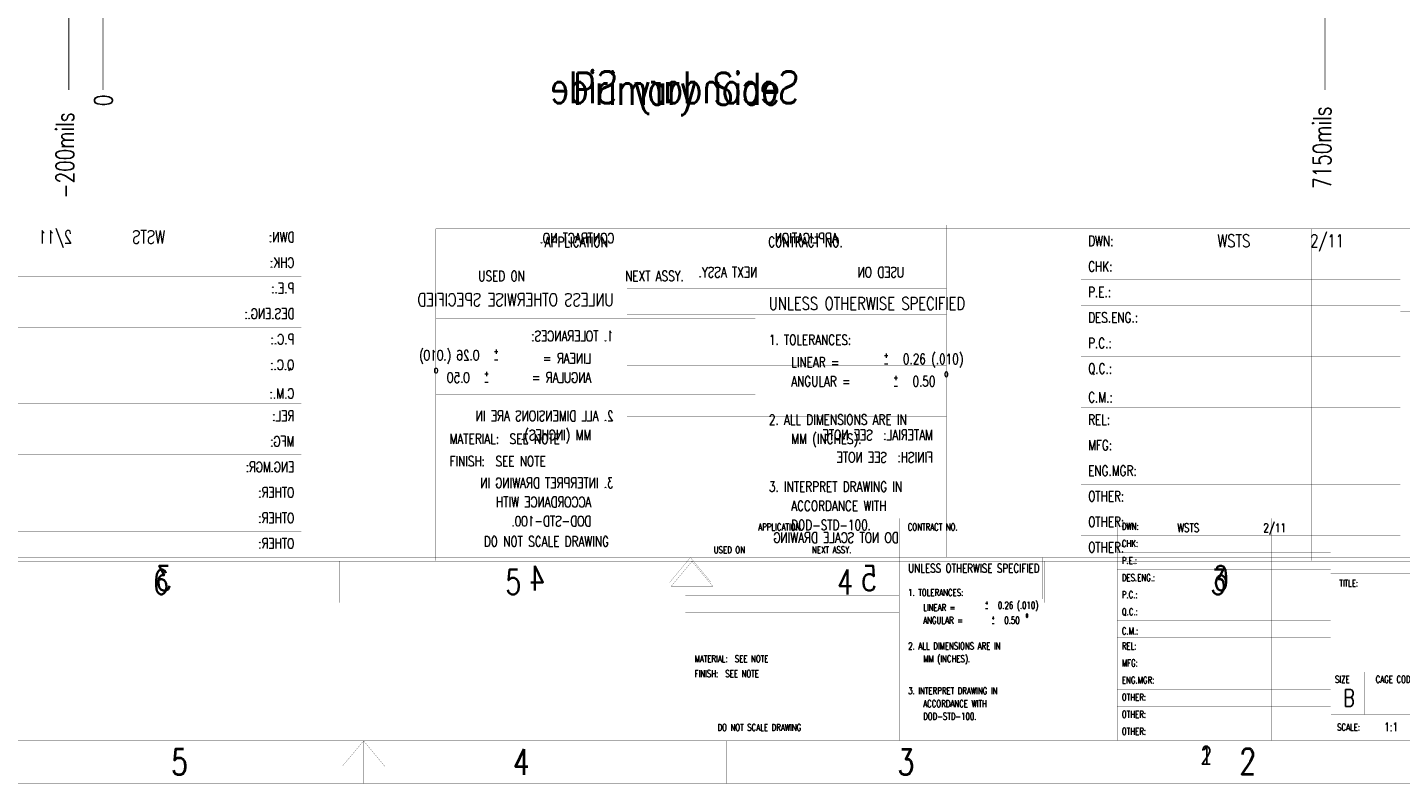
# Model space of a CAD drawing. Extents: x -7 to 11.7, y -5.4 to 6.4.
# Tile 2 of 27: x -0.4 to 7.6, y -5.4 to -0.9. Entities that reach past the tile are written whole.
import ezdxf
from ezdxf.enums import TextEntityAlignment as Align

# ---------------------------------------------------------------- set-up
doc = ezdxf.new("R2010")
doc.units = 0
doc.linetypes.add('TRMIDX_2048', pattern=[2, 1, 1])
for name, color, linetype in [('2D_LINE_121', 146, 'CONTINUOUS'), ('2D_LINE_129', 2, 'CONTINUOUS'), ('2D_LINE_130', 106, 'CONTINUOUS'), ('DIMENSION1_122', 254, 'CONTINUOUS'), ('DIMENSION2_122', 254, 'CONTINUOUS'), ('DIMENSION3_122', 254, 'CONTINUOUS'), ('DIMENSION4_122', 254, 'CONTINUOUS'), ('DIMENSION5_122', 254, 'CONTINUOUS'), ('DIMENSION6_122', 254, 'CONTINUOUS'), ('DIMENSION7_122', 254, 'CONTINUOUS'), ('TEXT_01', 1, 'CONTINUOUS'), ('TEXT_02', 5, 'CONTINUOUS'), ('TEXT_121', 146, 'CONTINUOUS'), ('TEXT_122', 4, 'CONTINUOUS'), ('TEXT_129', 2, 'CONTINUOUS'), ('TEXT_130', 106, 'CONTINUOUS')]:
    doc.layers.add(name, color=color, linetype=linetype)
doc.styles.add('W0$00075', font='simplex', dxfattribs={"width": 0.75})
doc.styles.add('W0$001', font='simplex', dxfattribs={"width": 0.75})
doc.styles.add('W0$005', font='simplex', dxfattribs={"width": 0.75})
doc.styles.add('W0$01', font='simplex', dxfattribs={"width": 0.75})

# ---------------------------------------------------------------- blocks, each defined once
blk = doc.blocks.new('DRAWING_52')
at = {"layer": '2D_LINE_121', "const_width": 0.001}
blk.add_lwpolyline([(0, 0), (16.5, 0), (16.5, 10.5), (0, 10.5)], close=True, dxfattribs=at)
blk = doc.blocks.new('DRAWING_53')
at = {"layer": '2D_LINE_121', "const_width": 0.001}
blk.add_lwpolyline([(0, 0), (17, 0), (17, 11), (0, 11)], close=True, dxfattribs=at)
blk = doc.blocks.new('SMOOTH_0$001')
at = {"const_width": 0.0005}
blk.add_lwpolyline([(-0.00025, 0, 1), (0.00025, 0, 1)], format="xyb", close=True, dxfattribs=at)
blk = doc.blocks.new('DRAWING_54')
at = {"layer": '2D_LINE_121', "const_width": 0.001}
blk.add_lwpolyline([(0, 0), (6.35, 0)], dxfattribs=at)
at = {"layer": '2D_LINE_121'}
for p in [(0, 0), (6.35, 0)]:
    blk.add_blockref('SMOOTH_0$001', p, dxfattribs=at)
blk = doc.blocks.new('DRAWING_55')
at = {"layer": '2D_LINE_121', "const_width": 0.001}
blk.add_lwpolyline([(0, 0), (2.568, 0)], dxfattribs=at)
at = {"layer": '2D_LINE_121'}
for p in [(0, 0), (2.568, 0)]:
    blk.add_blockref('SMOOTH_0$001', p, dxfattribs=at)
blk = doc.blocks.new('DRAWING_56')
at = {"layer": '2D_LINE_121', "const_width": 0.001}
blk.add_lwpolyline([(0, 0), (2.575, 0)], dxfattribs=at)
at = {"layer": '2D_LINE_121'}
for p in [(0, 0), (2.575, 0)]:
    blk.add_blockref('SMOOTH_0$001', p, dxfattribs=at)
blk = doc.blocks.new('DRAWING_57')
at = {"layer": '2D_LINE_121', "const_width": 0.001}
blk.add_lwpolyline([(0, 0), (2.575, 0)], dxfattribs=at)
at = {"layer": '2D_LINE_121'}
for p in [(0, 0), (2.575, 0)]:
    blk.add_blockref('SMOOTH_0$001', p, dxfattribs=at)
blk = doc.blocks.new('DRAWING_61')
at = {"layer": '2D_LINE_121', "const_width": 0.001}
blk.add_lwpolyline([(0, 0), (-0.125, -0.15), (0.125, -0.15)], close=True, dxfattribs=at)
at = {"layer": '2D_LINE_121'}
for p in [(0, 0), (-0.125, -0.15), (0.125, -0.15)]:
    blk.add_blockref('SMOOTH_0$001', p, dxfattribs=at)
blk = doc.blocks.new('DRAWING_62')
at = {"layer": '2D_LINE_121', "const_width": 0.001}
blk.add_lwpolyline([(0, 0), (0, 0.25)], dxfattribs=at)
at = {"layer": '2D_LINE_121'}
for p in [(0, 0.25), (0, 0)]:
    blk.add_blockref('SMOOTH_0$001', p, dxfattribs=at)
blk = doc.blocks.new('DRAWING_63')
at = {"layer": '2D_LINE_121', "const_width": 0.001}
blk.add_lwpolyline([(0, 0), (1.275, 0)], dxfattribs=at)
at = {"layer": '2D_LINE_121'}
for p in [(0, 0), (1.275, 0)]:
    blk.add_blockref('SMOOTH_0$001', p, dxfattribs=at)
blk = doc.blocks.new('DRAWING_64')
at = {"layer": '2D_LINE_121', "const_width": 0.001}
blk.add_lwpolyline([(0, 0), (0, 1.3)], dxfattribs=at)
at = {"layer": '2D_LINE_121'}
for p in [(0, 1.3), (0, 0)]:
    blk.add_blockref('SMOOTH_0$001', p, dxfattribs=at)
blk = doc.blocks.new('DRAWING_65')
at = {"layer": '2D_LINE_121', "const_width": 0.001}
blk.add_lwpolyline([(0, 0), (0, 1.3)], dxfattribs=at)
at = {"layer": '2D_LINE_121'}
for p in [(0, 1.3), (0, 0)]:
    blk.add_blockref('SMOOTH_0$001', p, dxfattribs=at)
blk = doc.blocks.new('DRAWING_66')
at = {"layer": '2D_LINE_121', "const_width": 0.001}
blk.add_lwpolyline([(0, 0), (0, 0.25)], dxfattribs=at)
at = {"layer": '2D_LINE_121'}
for p in [(0, 0.25), (0, 0)]:
    blk.add_blockref('SMOOTH_0$001', p, dxfattribs=at)
blk = doc.blocks.new('DRAWING_67')
at = {"layer": '2D_LINE_121', "const_width": 0.001}
blk.add_lwpolyline([(0, 0), (1.25, 0)], dxfattribs=at)
at = {"layer": '2D_LINE_121'}
for p in [(0, 0), (1.25, 0)]:
    blk.add_blockref('SMOOTH_0$001', p, dxfattribs=at)
blk = doc.blocks.new('DRAWING_68')
at = {"layer": '2D_LINE_121', "const_width": 0.001}
blk.add_lwpolyline([(0, 0), (1.25, 0)], dxfattribs=at)
at = {"layer": '2D_LINE_121'}
for p in [(0, 0), (1.25, 0)]:
    blk.add_blockref('SMOOTH_0$001', p, dxfattribs=at)
blk = doc.blocks.new('DRAWING_69')
at = {"layer": '2D_LINE_121', "const_width": 0.001}
blk.add_lwpolyline([(0, 0), (1.25, 0)], dxfattribs=at)
at = {"layer": '2D_LINE_121'}
for p in [(0, 0), (1.25, 0)]:
    blk.add_blockref('SMOOTH_0$001', p, dxfattribs=at)
blk = doc.blocks.new('DRAWING_70')
at = {"layer": '2D_LINE_121', "const_width": 0.001}
blk.add_lwpolyline([(0, 0), (1.25, 0)], dxfattribs=at)
at = {"layer": '2D_LINE_121'}
for p in [(0, 0), (1.25, 0)]:
    blk.add_blockref('SMOOTH_0$001', p, dxfattribs=at)
blk = doc.blocks.new('DRAWING_71')
at = {"layer": '2D_LINE_121', "const_width": 0.001}
blk.add_lwpolyline([(0, 0), (1.25, 0)], dxfattribs=at)
at = {"layer": '2D_LINE_121'}
for p in [(0, 0), (1.25, 0)]:
    blk.add_blockref('SMOOTH_0$001', p, dxfattribs=at)
blk = doc.blocks.new('DRAWING_72')
at = {"layer": '2D_LINE_121', "const_width": 0.001}
blk.add_lwpolyline([(0, 0), (1.25, 0)], dxfattribs=at)
at = {"layer": '2D_LINE_121'}
for p in [(0, 0), (1.25, 0)]:
    blk.add_blockref('SMOOTH_0$001', p, dxfattribs=at)
blk = doc.blocks.new('DRAWING_73')
at = {"layer": '2D_LINE_121', "const_width": 0.001}
blk.add_lwpolyline([(0, 0), (1.25, 0)], dxfattribs=at)
at = {"layer": '2D_LINE_121'}
for p in [(0, 0), (1.25, 0)]:
    blk.add_blockref('SMOOTH_0$001', p, dxfattribs=at)
blk = doc.blocks.new('DRAWING_74')
at = {"layer": '2D_LINE_121', "const_width": 0.001}
blk.add_lwpolyline([(0, 0), (0, -0.625)], dxfattribs=at)
at = {"layer": '2D_LINE_121'}
for p in [(0, 0), (0, -0.625)]:
    blk.add_blockref('SMOOTH_0$001', p, dxfattribs=at)
blk = doc.blocks.new('DRAWING_75')
at = {"layer": '2D_LINE_121', "const_width": 0.001}
blk.add_lwpolyline([(0, 0), (0, 1.3)], dxfattribs=at)
at = {"layer": '2D_LINE_121'}
for p in [(0, 1.3), (0, 0)]:
    blk.add_blockref('SMOOTH_0$001', p, dxfattribs=at)
blk = doc.blocks.new('DRAWING_76')
at = {"layer": '2D_LINE_121', "const_width": 0.001}
blk.add_lwpolyline([(0, 0), (0, 1.3)], dxfattribs=at)
at = {"layer": '2D_LINE_121'}
for p in [(0, 1.3), (0, 0)]:
    blk.add_blockref('SMOOTH_0$001', p, dxfattribs=at)
blk = doc.blocks.new('DRAWING_77')
at = {"layer": '2D_LINE_121', "const_width": 0.001}
blk.add_lwpolyline([(0, 0), (0, 1.3)], dxfattribs=at)
at = {"layer": '2D_LINE_121'}
for p in [(0, 1.3), (0, 0)]:
    blk.add_blockref('SMOOTH_0$001', p, dxfattribs=at)
blk = doc.blocks.new('DRAWING_78')
at = {"layer": '2D_LINE_121', "const_width": 0.001}
blk.add_lwpolyline([(0, 0), (1.25, 0)], dxfattribs=at)
at = {"layer": '2D_LINE_121'}
for p in [(0, 0), (1.25, 0)]:
    blk.add_blockref('SMOOTH_0$001', p, dxfattribs=at)
blk = doc.blocks.new('DRAWING_79')
at = {"layer": '2D_LINE_121', "const_width": 0.001}
blk.add_lwpolyline([(0, 0), (1.25, 0)], dxfattribs=at)
at = {"layer": '2D_LINE_121'}
for p in [(0, 0), (1.25, 0)]:
    blk.add_blockref('SMOOTH_0$001', p, dxfattribs=at)
blk = doc.blocks.new('DRAWING_80')
at = {"layer": '2D_LINE_121', "const_width": 0.001}
blk.add_lwpolyline([(0, 0), (0, 0.25)], dxfattribs=at)
at = {"layer": '2D_LINE_121'}
for p in [(0, 0.25), (0, 0)]:
    blk.add_blockref('SMOOTH_0$001', p, dxfattribs=at)
blk = doc.blocks.new('DRAWING_81')
at = {"layer": '2D_LINE_121', "const_width": 0.001}
blk.add_lwpolyline([(0, 0), (1.25, 0)], dxfattribs=at)
at = {"layer": '2D_LINE_121'}
for p in [(0, 0), (1.25, 0)]:
    blk.add_blockref('SMOOTH_0$001', p, dxfattribs=at)
blk = doc.blocks.new('DRAWING_82')
at = {"layer": '2D_LINE_121', "const_width": 0.001}
blk.add_lwpolyline([(0, 0), (1.25, 0)], dxfattribs=at)
at = {"layer": '2D_LINE_121'}
for p in [(0, 0), (1.25, 0)]:
    blk.add_blockref('SMOOTH_0$001', p, dxfattribs=at)
blk = doc.blocks.new('DRAWING_83')
at = {"layer": '2D_LINE_121', "const_width": 0.001}
blk.add_lwpolyline([(0, 0), (1.25, 0)], dxfattribs=at)
at = {"layer": '2D_LINE_121'}
for p in [(0, 0), (1.25, 0)]:
    blk.add_blockref('SMOOTH_0$001', p, dxfattribs=at)
blk = doc.blocks.new('DRAWING_84')
at = {"layer": '2D_LINE_121', "const_width": 0.001}
blk.add_lwpolyline([(0, 0), (1.25, 0)], dxfattribs=at)
at = {"layer": '2D_LINE_121'}
for p in [(0, 0), (1.25, 0)]:
    blk.add_blockref('SMOOTH_0$001', p, dxfattribs=at)
blk = doc.blocks.new('DRAWING_85')
at = {"layer": '2D_LINE_121', "const_width": 0.001}
blk.add_lwpolyline([(0, 0), (1.25, 0)], dxfattribs=at)
at = {"layer": '2D_LINE_121'}
for p in [(0, 0), (1.25, 0)]:
    blk.add_blockref('SMOOTH_0$001', p, dxfattribs=at)
blk = doc.blocks.new('DRAWING_86')
at = {"layer": '2D_LINE_121', "const_width": 0.001}
blk.add_lwpolyline([(0, 0), (1.25, 0)], dxfattribs=at)
at = {"layer": '2D_LINE_121'}
for p in [(0, 0), (1.25, 0)]:
    blk.add_blockref('SMOOTH_0$001', p, dxfattribs=at)
blk = doc.blocks.new('DRAWING_87')
at = {"layer": '2D_LINE_121', "const_width": 0.001}
blk.add_lwpolyline([(0, 0), (1.25, 0)], dxfattribs=at)
at = {"layer": '2D_LINE_121'}
for p in [(0, 0), (1.25, 0)]:
    blk.add_blockref('SMOOTH_0$001', p, dxfattribs=at)
blk = doc.blocks.new('DRAWING_88')
at = {"layer": '2D_LINE_121', "const_width": 0.001}
blk.add_lwpolyline([(0, 0), (1.25, 0)], dxfattribs=at)
at = {"layer": '2D_LINE_121'}
for p in [(0, 0), (1.25, 0)]:
    blk.add_blockref('SMOOTH_0$001', p, dxfattribs=at)
blk = doc.blocks.new('DRAWING_89')
at = {"layer": '2D_LINE_121', "const_width": 0.001}
blk.add_lwpolyline([(0, 0), (1.25, 0)], dxfattribs=at)
at = {"layer": '2D_LINE_121'}
for p in [(0, 0), (1.25, 0)]:
    blk.add_blockref('SMOOTH_0$001', p, dxfattribs=at)
blk = doc.blocks.new('DRAWING_90')
at = {"layer": '2D_LINE_121', "const_width": 0.001}
blk.add_lwpolyline([(0, 0), (1.25, 0)], dxfattribs=at)
at = {"layer": '2D_LINE_121'}
for p in [(0, 0), (1.25, 0)]:
    blk.add_blockref('SMOOTH_0$001', p, dxfattribs=at)
blk = doc.blocks.new('DRAWING_93')
at = {"layer": '2D_LINE_121', "const_width": 0.001}
blk.add_lwpolyline([(0, 0), (0, 0.25)], dxfattribs=at)
at = {"layer": '2D_LINE_121'}
for p in [(0, 0.25), (0, 0)]:
    blk.add_blockref('SMOOTH_0$001', p, dxfattribs=at)
blk = doc.blocks.new('D_1dfeghi_157')
at = {"layer": 'DIMENSION1_122', "linetype": 'TRMIDX_2048', "const_width": 0.005}
blk.add_lwpolyline([(0, -1.245)], close=True, dxfattribs=at)
at = {"layer": 'DIMENSION2_122', "linetype": 'TRMIDX_2048', "const_width": 0.005}
blk.add_lwpolyline([(-0.1999, -1.245)], close=True, dxfattribs=at)
at = {"layer": 'DIMENSION3_122', "linetype": 'TRMIDX_2048', "const_width": 0.005}
blk.add_lwpolyline([(0, -1.245), (0, -1.245), (0, -1.245)], close=True, dxfattribs=at)
at = {"layer": 'DIMENSION4_122', "linetype": 'TRMIDX_2048', "const_width": 0.005}
blk.add_lwpolyline([(-0.1999, -1.245), (-0.1999, -1.245), (-0.1999, -1.245)], close=True, dxfattribs=at)
at = {"layer": 'DIMENSION5_122', "linetype": 'TRMIDX_2048', "const_width": 0.005}
blk.add_lwpolyline([(0, -0.05), (0, -1.295)], dxfattribs=at)
at = {"layer": 'DIMENSION6_122', "linetype": 'TRMIDX_2048', "const_width": 0.005}
blk.add_lwpolyline([(-0.1999, -0.8251), (-0.1999, -1.295)], dxfattribs=at)
at = {"layer": 'DIMENSION7_122', "linetype": 'TRMIDX_2048', "const_width": 0.001}
for points in [[(0, 0), (0, 0)], [(-0.1999, -0.7751), (-0.1999, -0.7751)]]:
    blk.add_lwpolyline(points, dxfattribs=at)
at = {"layer": 'TEXT_122', "style": 'W0$005', "width": 0.75}
for s, p in [('0', (0.055, -1.39)), ('-200mils', (-0.17, -1.93))]:
    blk.add_text(s, height=0.105, rotation=90, dxfattribs=at).set_placement(p)
blk = doc.blocks.new('D_1dfeghi_158')
at = {"layer": 'DIMENSION1_122', "linetype": 'TRMIDX_2048', "const_width": 0.005}
blk.add_lwpolyline([(0, -1.245)], close=True, dxfattribs=at)
at = {"layer": 'DIMENSION2_122', "linetype": 'TRMIDX_2048', "const_width": 0.005}
blk.add_lwpolyline([(7.15, -1.245)], close=True, dxfattribs=at)
at = {"layer": 'DIMENSION3_122', "linetype": 'TRMIDX_2048', "const_width": 0.005}
blk.add_lwpolyline([(0, -1.245), (0, -1.245), (0, -1.245)], close=True, dxfattribs=at)
at = {"layer": 'DIMENSION4_122', "linetype": 'TRMIDX_2048', "const_width": 0.005}
blk.add_lwpolyline([(7.15, -1.245), (7.15, -1.245), (7.15, -1.245)], close=True, dxfattribs=at)
at = {"layer": 'DIMENSION5_122', "linetype": 'TRMIDX_2048', "const_width": 0.005}
blk.add_lwpolyline([(0, -0.05), (0, -1.295)], dxfattribs=at)
at = {"layer": 'DIMENSION6_122', "linetype": 'TRMIDX_2048', "const_width": 0.005}
blk.add_lwpolyline([(7.15, -0.71), (7.15, -1.295)], dxfattribs=at)
at = {"layer": 'DIMENSION7_122', "linetype": 'TRMIDX_2048', "const_width": 0.001}
for points in [[(0, 0), (0, 0)], [(7.15, -0.66), (7.15, -0.66)]]:
    blk.add_lwpolyline(points, dxfattribs=at)
at = {"layer": 'TEXT_122', "style": 'W0$005', "width": 0.75}
blk.add_text('7150mils', height=0.105, rotation=90, dxfattribs=at).set_placement((7.185, -1.875))
blk = doc.blocks.new('DRAWING_159')
at = {"layer": '2D_LINE_130', "const_width": 0.001}
for points in [[(15.9061, -0.4699), (-0.5924, -0.4699), (-0.5924, 10.2056), (15.9061, 10.2056)], [(15.6787, -0.2272), (-0.3346, -0.2272), (-0.3346, 9.963), (15.6787, 9.963)], [(7.6569, -0.2272), (7.7782, -0.3728), (7.5356, -0.3728)]]:
    blk.add_lwpolyline(points, close=True, dxfattribs=at)
for points in [[(9.1542, 1.7188), (-0.3363, 1.7188)], [(4.0325, -0.2242), (4.0325, 1.7188)], [(5.3805, -0.2242), (5.3805, 1.7188)], [(7.286, -0.2242), (7.286, 1.7188)], [(9.1555, -0.2242), (9.1555, 1.7188)], [(5.3805, 1.5693), (3.5122, 1.5693)], [(9.1542, 1.5319), (7.286, 1.5319)], [(8.2201, 1.5319), (8.2201, 0.5978)], [(5.3805, 1.4198), (3.5122, 1.4198)], [(7.286, 1.3682), (5.3805, 1.3682)], [(9.1542, 1.3451), (7.286, 1.3451)], [(5.3805, 1.2704), (3.5122, 1.2704)], [(9.1542, 1.1957), (7.286, 1.1957)], [(5.3805, 1.1209), (3.5122, 1.1209)], [(9.1542, 1.0462), (7.286, 1.0462)], [(5.3805, 0.9715), (3.5122, 0.9715)], [(9.1542, 0.8967), (7.286, 0.8967)], [(5.3805, 0.822), (3.5122, 0.822)], [(9.1542, 0.7473), (7.286, 0.7473)], [(5.3805, 0.6726), (3.5122, 0.6726)], [(9.1542, 0.5978), (7.286, 0.5978)], [(5.3805, 0.5231), (3.5122, 0.5231)], [(5.3805, 0.3736), (3.5122, 0.3736)], [(5.3805, 0.2242), (3.5122, 0.2242)], [(5.3805, 0.0747), (3.5122, 0.0747)], [(5.3805, -0.0747), (3.5122, -0.0747)], [(5.5946, -0.4699), (5.5946, -0.2272)], [(7.6569, -0.4699), (7.6569, -0.2272)], [(9.7192, -0.4699), (9.7192, -0.2272)], [(11.7815, -0.4699), (11.7815, -0.2272)]]:
    blk.add_lwpolyline(points, dxfattribs=at)
at = {"layer": '2D_LINE_130'}
for p in [(4.0325, 1.7188), (5.3805, 1.7188), (7.286, 1.7188), (9.1542, 1.7188), (9.1555, 1.7188), (5.3805, 1.5693), (7.286, 1.5319), (8.2201, 1.5319), (9.1542, 1.5319), (5.3805, 1.4198), (5.3805, 1.3682), (7.286, 1.3682), (7.286, 1.3451), (9.1542, 1.3451), (5.3805, 1.2704), (7.286, 1.1957), (9.1542, 1.1957), (5.3805, 1.1209), (7.286, 1.0462), (9.1542, 1.0462), (5.3805, 0.9715), (7.286, 0.8967), (9.1542, 0.8967), (5.3805, 0.822), (7.286, 0.7473), (9.1542, 0.7473), (5.3805, 0.6726), (7.286, 0.5978), (8.2201, 0.5978), (9.1542, 0.5978), (5.3805, 0.5231), (5.3805, 0.3736), (5.3805, 0.2242), (5.3805, 0.0747), (5.3805, -0.0747), (4.0325, -0.2242), (5.3805, -0.2242), (5.5946, -0.2272), (7.286, -0.2242), (7.6569, -0.2272), (7.6569, -0.2272), (9.1555, -0.2242), (9.7192, -0.2272), (11.7815, -0.2272), (7.5356, -0.3728), (7.7782, -0.3728), (5.5946, -0.4699), (7.6569, -0.4699), (9.7192, -0.4699), (11.7815, -0.4699)]:
    blk.add_blockref('SMOOTH_0$001', p, dxfattribs=at)
at = {"layer": 'TEXT_130', "style": 'W0$00075', "text_generation_flag": 2, "width": 0.75}
blk.add_text('WSTS        2/11', height=0.074732, dxfattribs=at).set_placement((4.5826, 1.6114))
for s, height, p in [('DWN:', 0.05978, (5.3393, 1.618)), ('CONTRACT NO.', 0.059783, (7.2114, 1.612)), ('APPLICATION', 0.059783, (8.5192, 1.612)), ('CHK:', 0.05978, (5.3393, 1.4686)), ('NEXT ASSY.', 0.05978, (8.0482, 1.4125)), ('USED ON', 0.05978, (8.9075, 1.4125)), ('P.E.:', 0.05978, (5.3393, 1.3191)), ('UNLESS OTHERWISE SPECIFIED', 0.074729, (7.2075, 1.2444)), ('DES.ENG.:', 0.05978, (5.3393, 1.1697)), ('P.C.:', 0.05978, (5.3393, 1.0202)), ('1. TOLERANCES:', 0.059783, (7.2075, 1.0389)), ('0.26 (.010)', 0.059783, (6.4228, 0.9268)), ('+', 0.0299, (6.5349, 0.9642)), ('LINEAR =', 0.05978, (7.0767, 0.9081)), ('Q.C.:', 0.05978, (5.3393, 0.8707)), ('-', 0.0299, (6.5349, 0.9158)), ('0', 0.0299, (6.1799, 0.8521)), ('0.50', 0.05978, (6.3668, 0.796)), ('+', 0.0299, (6.4789, 0.8334)), ('ANGULAR =', 0.05978, (7.0767, 0.796)), ('C.M.:', 0.05978, (5.3393, 0.7026)), ('-', 0.0299, (6.4789, 0.785)), ('REL:', 0.05978, (5.3393, 0.5718)), ('2. ALL DIMENSIONS ARE IN', 0.059783, (7.2075, 0.5718)), ('MFG:', 0.05978, (5.3393, 0.4224)), ('MM (INCHES).', 0.059783, (7.0767, 0.4597)), ('MATERIAL:  SEE NOTE', 0.059783, (9.0757, 0.4597)), ('ENG.MGR:', 0.05978, (5.3393, 0.2729)), ('FINISH:  SEE NOTE', 0.059783, (9.0757, 0.329)), ('OTHER:', 0.05978, (5.3393, 0.1235)), ('3. INTERPRET DRAWING IN', 0.059783, (7.2075, 0.1795)), ('ACCORDANCE WITH', 0.059783, (7.0767, 0.0674)), ('OTHER:', 0.05978, (5.3393, -0.026)), ('DOD-STD-100.', 0.059783, (7.0767, -0.0447)), ('DO NOT SCALE DRAWING', 0.059783, (8.8749, -0.1411)), ('OTHER:', 0.05978, (5.3393, -0.1755)), ('3', 0.1456, (4.6241, -0.4213)), ('4', 0.1456, (6.8077, -0.4213)), ('5', 0.1456, (8.7487, -0.4213)), ('6', 0.1456, (10.811, -0.4213))]:
    blk.add_text(s, height=height, rotation=0, dxfattribs=at).set_placement(p)
blk = doc.blocks.new('DRAWING_161')
at = {"layer": '2D_LINE_129', "const_width": 0.001}
blk.add_lwpolyline([(0, 0), (3.8485, 0)], dxfattribs=at)
at = {"layer": '2D_LINE_129'}
for p in [(0, 0), (3.8485, 0)]:
    blk.add_blockref('SMOOTH_0$001', p, dxfattribs=at)
blk = doc.blocks.new('DRAWING_164')
at = {"layer": '2D_LINE_129', "const_width": 0.001}
blk.add_lwpolyline([(0, 0), (16.4985, 0), (16.4985, 10.6755), (0, 10.6755)], close=True, dxfattribs=at)
blk = doc.blocks.new('DRAWING_165')
at = {"layer": '2D_LINE_129', "const_width": 0.001}
blk.add_lwpolyline([(0, 0), (3.8485, 0)], dxfattribs=at)
at = {"layer": '2D_LINE_129'}
for p in [(0, 0), (3.8485, 0)]:
    blk.add_blockref('SMOOTH_0$001', p, dxfattribs=at)
blk = doc.blocks.new('DRAWING_166')
at = {"layer": '2D_LINE_129', "const_width": 0.001}
blk.add_lwpolyline([(0, 0), (9.4905, 0)], dxfattribs=at)
at = {"layer": '2D_LINE_129'}
blk.add_blockref('SMOOTH_0$001', (0, 0), dxfattribs=at)
blk = doc.blocks.new('DRAWING_187')
at = {"layer": '2D_LINE_129', "const_width": 0.001}
blk.add_lwpolyline([(0, 0), (16.0133, 0), (16.0133, 10.1903), (0, 10.1903)], close=True, dxfattribs=at)
blk = doc.blocks.new('DRAWING_201')
at = {"layer": '2D_LINE_129', "const_width": 0.001}
blk.add_lwpolyline([(0, 0), (0, 0.2426)], dxfattribs=at)
at = {"layer": '2D_LINE_129'}
for p in [(0, 0.2426), (0, 0)]:
    blk.add_blockref('SMOOTH_0$001', p, dxfattribs=at)
blk = doc.blocks.new('DRAWING_202')
at = {"layer": '2D_LINE_129', "const_width": 0.001}
blk.add_lwpolyline([(0, 0), (0, 1.9429)], dxfattribs=at)
at = {"layer": '2D_LINE_129'}
for p in [(0, 1.9429), (0, 0)]:
    blk.add_blockref('SMOOTH_0$001', p, dxfattribs=at)
blk = doc.blocks.new('DRAWING_203')
at = {"layer": '2D_LINE_129', "const_width": 0.001}
blk.add_lwpolyline([(0, 0), (1.8682, 0)], dxfattribs=at)
at = {"layer": '2D_LINE_129'}
for p in [(0, 0), (1.8682, 0)]:
    blk.add_blockref('SMOOTH_0$001', p, dxfattribs=at)
blk = doc.blocks.new('DRAWING_204')
at = {"layer": '2D_LINE_129', "const_width": 0.001}
blk.add_lwpolyline([(0, 0), (1.8682, 0)], dxfattribs=at)
at = {"layer": '2D_LINE_129'}
for p in [(0, 0), (1.8682, 0)]:
    blk.add_blockref('SMOOTH_0$001', p, dxfattribs=at)
blk = doc.blocks.new('DRAWING_205')
at = {"layer": '2D_LINE_129', "const_width": 0.001}
blk.add_lwpolyline([(0, 0), (0, -0.9341)], dxfattribs=at)
at = {"layer": '2D_LINE_129'}
for p in [(0, 0), (0, -0.9341)]:
    blk.add_blockref('SMOOTH_0$001', p, dxfattribs=at)
blk = doc.blocks.new('DRAWING_206')
at = {"layer": '2D_LINE_129', "const_width": 0.001}
blk.add_lwpolyline([(0, 0), (1.8682, 0)], dxfattribs=at)
at = {"layer": '2D_LINE_129'}
for p in [(0, 0), (1.8682, 0)]:
    blk.add_blockref('SMOOTH_0$001', p, dxfattribs=at)
blk = doc.blocks.new('DRAWING_207')
at = {"layer": '2D_LINE_129', "const_width": 0.001}
blk.add_lwpolyline([(0, 0), (1.8682, 0)], dxfattribs=at)
at = {"layer": '2D_LINE_129'}
for p in [(0, 0), (1.8682, 0)]:
    blk.add_blockref('SMOOTH_0$001', p, dxfattribs=at)
blk = doc.blocks.new('DRAWING_208')
at = {"layer": '2D_LINE_129', "const_width": 0.001}
blk.add_lwpolyline([(0, 0), (1.8682, 0)], dxfattribs=at)
at = {"layer": '2D_LINE_129'}
for p in [(0, 0), (1.8682, 0)]:
    blk.add_blockref('SMOOTH_0$001', p, dxfattribs=at)
blk = doc.blocks.new('DRAWING_209')
at = {"layer": '2D_LINE_129', "const_width": 0.001}
blk.add_lwpolyline([(0, 0), (1.8682, 0)], dxfattribs=at)
at = {"layer": '2D_LINE_129'}
for p in [(0, 0), (1.8682, 0)]:
    blk.add_blockref('SMOOTH_0$001', p, dxfattribs=at)
blk = doc.blocks.new('DRAWING_210')
at = {"layer": '2D_LINE_129', "const_width": 0.001}
blk.add_lwpolyline([(0, 0), (1.8682, 0)], dxfattribs=at)
at = {"layer": '2D_LINE_129'}
for p in [(0, 0), (1.8682, 0)]:
    blk.add_blockref('SMOOTH_0$001', p, dxfattribs=at)
blk = doc.blocks.new('DRAWING_211')
at = {"layer": '2D_LINE_129', "const_width": 0.001}
blk.add_lwpolyline([(0, 0), (0, 1.9429)], dxfattribs=at)
at = {"layer": '2D_LINE_129'}
for p in [(0, 1.9429), (0, 0)]:
    blk.add_blockref('SMOOTH_0$001', p, dxfattribs=at)
blk = doc.blocks.new('DRAWING_212')
at = {"layer": '2D_LINE_129', "const_width": 0.001}
blk.add_lwpolyline([(0, 0), (1.9056, 0)], dxfattribs=at)
at = {"layer": '2D_LINE_129'}
for p in [(0, 0), (1.9056, 0)]:
    blk.add_blockref('SMOOTH_0$001', p, dxfattribs=at)
blk = doc.blocks.new('DRAWING_213')
at = {"layer": '2D_LINE_129', "const_width": 0.001}
blk.add_lwpolyline([(0, 0), (0, 1.9429)], dxfattribs=at)
at = {"layer": '2D_LINE_129'}
for p in [(0, 1.9429), (0, 0)]:
    blk.add_blockref('SMOOTH_0$001', p, dxfattribs=at)
blk = doc.blocks.new('DRAWING_214')
at = {"layer": '2D_LINE_129', "const_width": 0.001}
blk.add_lwpolyline([(0, 0), (1.8682, 0)], dxfattribs=at)
at = {"layer": '2D_LINE_129'}
for p in [(0, 0), (1.8682, 0)]:
    blk.add_blockref('SMOOTH_0$001', p, dxfattribs=at)
blk = doc.blocks.new('DRAWING_215')
at = {"layer": '2D_LINE_129', "const_width": 0.001}
blk.add_lwpolyline([(0, 0), (1.8682, 0)], dxfattribs=at)
at = {"layer": '2D_LINE_129'}
for p in [(0, 0), (1.8682, 0)]:
    blk.add_blockref('SMOOTH_0$001', p, dxfattribs=at)
blk = doc.blocks.new('DRAWING_216')
at = {"layer": '2D_LINE_129', "const_width": 0.001}
blk.add_lwpolyline([(0, 0), (1.8682, 0)], dxfattribs=at)
at = {"layer": '2D_LINE_129'}
for p in [(0, 0), (1.8682, 0)]:
    blk.add_blockref('SMOOTH_0$001', p, dxfattribs=at)
blk = doc.blocks.new('DRAWING_217')
at = {"layer": '2D_LINE_129', "const_width": 0.001}
blk.add_lwpolyline([(0, 0), (1.8682, 0)], dxfattribs=at)
at = {"layer": '2D_LINE_129'}
for p in [(0, 0), (1.8682, 0)]:
    blk.add_blockref('SMOOTH_0$001', p, dxfattribs=at)
blk = doc.blocks.new('DRAWING_218')
at = {"layer": '2D_LINE_129', "const_width": 0.001}
blk.add_lwpolyline([(0, 0), (1.8682, 0)], dxfattribs=at)
at = {"layer": '2D_LINE_129'}
for p in [(0, 0), (1.8682, 0)]:
    blk.add_blockref('SMOOTH_0$001', p, dxfattribs=at)
blk = doc.blocks.new('DRAWING_219')
at = {"layer": '2D_LINE_129', "const_width": 0.001}
blk.add_lwpolyline([(0, 0), (1.8682, 0)], dxfattribs=at)
at = {"layer": '2D_LINE_129'}
for p in [(0, 0), (1.8682, 0)]:
    blk.add_blockref('SMOOTH_0$001', p, dxfattribs=at)
blk = doc.blocks.new('DRAWING_220')
at = {"layer": '2D_LINE_129', "const_width": 0.001}
blk.add_lwpolyline([(0, 0), (1.8682, 0)], dxfattribs=at)
at = {"layer": '2D_LINE_129'}
for p in [(0, 0), (1.8682, 0)]:
    blk.add_blockref('SMOOTH_0$001', p, dxfattribs=at)
blk = doc.blocks.new('DRAWING_221')
at = {"layer": '2D_LINE_129', "const_width": 0.001}
blk.add_lwpolyline([(0, 0), (1.8682, 0)], dxfattribs=at)
at = {"layer": '2D_LINE_129'}
for p in [(0, 0), (1.8682, 0)]:
    blk.add_blockref('SMOOTH_0$001', p, dxfattribs=at)
blk = doc.blocks.new('DRAWING_222')
at = {"layer": '2D_LINE_129', "const_width": 0.001}
blk.add_lwpolyline([(0, 0), (1.8682, 0)], dxfattribs=at)
at = {"layer": '2D_LINE_129'}
for p in [(0, 0), (1.8682, 0)]:
    blk.add_blockref('SMOOTH_0$001', p, dxfattribs=at)
blk = doc.blocks.new('DRAWING_223')
at = {"layer": '2D_LINE_129', "const_width": 0.001}
blk.add_lwpolyline([(0, 0), (1.8682, 0)], dxfattribs=at)
at = {"layer": '2D_LINE_129'}
for p in [(0, 0), (1.8682, 0)]:
    blk.add_blockref('SMOOTH_0$001', p, dxfattribs=at)
blk = doc.blocks.new('DRAWING_224')
at = {"layer": '2D_LINE_129', "const_width": 0.001}
blk.add_lwpolyline([(0, 0), (1.8682, 0)], dxfattribs=at)
at = {"layer": '2D_LINE_129'}
for p in [(0, 0), (1.8682, 0)]:
    blk.add_blockref('SMOOTH_0$001', p, dxfattribs=at)
blk = doc.blocks.new('DRAWING_225')
at = {"layer": '2D_LINE_129', "const_width": 0.001}
blk.add_lwpolyline([(0, 0), (1.8682, 0)], dxfattribs=at)
at = {"layer": '2D_LINE_129'}
for p in [(0, 0), (1.8682, 0)]:
    blk.add_blockref('SMOOTH_0$001', p, dxfattribs=at)
blk = doc.blocks.new('DRAWING_226')
at = {"layer": '2D_LINE_129', "const_width": 0.001}
blk.add_lwpolyline([(0, 0), (0, 1.9429)], dxfattribs=at)
at = {"layer": '2D_LINE_129'}
for p in [(0, 1.9429), (0, 0)]:
    blk.add_blockref('SMOOTH_0$001', p, dxfattribs=at)
blk = doc.blocks.new('DRAWING_231')
at = {"layer": '2D_LINE_129', "const_width": 0.001}
blk.add_lwpolyline([(0, 0), (0, 0.2426)], dxfattribs=at)
at = {"layer": '2D_LINE_129'}
for p in [(0, 0.2426), (0, 0)]:
    blk.add_blockref('SMOOTH_0$001', p, dxfattribs=at)
blk = doc.blocks.new('DRAWING_232')
at = {"layer": '2D_LINE_129', "const_width": 0.001}
blk.add_lwpolyline([(0, 0), (0, 0.2426)], dxfattribs=at)
at = {"layer": '2D_LINE_129'}
for p in [(0, 0.2426), (0, 0)]:
    blk.add_blockref('SMOOTH_0$001', p, dxfattribs=at)
blk = doc.blocks.new('DRAWING_233')
at = {"layer": '2D_LINE_129', "const_width": 0.001}
blk.add_lwpolyline([(0, 0), (-0.1213, -0.1456), (0.1213, -0.1456)], close=True, dxfattribs=at)
at = {"layer": '2D_LINE_129'}
for p in [(0, 0), (-0.1213, -0.1456), (0.1213, -0.1456)]:
    blk.add_blockref('SMOOTH_0$001', p, dxfattribs=at)
blk = doc.blocks.new('DRAWING_234')
at = {"layer": '2D_LINE_129', "const_width": 0.001}
blk.add_lwpolyline([(0, 0), (0, 0.2426)], dxfattribs=at)
at = {"layer": '2D_LINE_129'}
for p in [(0, 0.2426), (0, 0)]:
    blk.add_blockref('SMOOTH_0$001', p, dxfattribs=at)

msp = doc.modelspace()

# ---------------------------------------------------------------- block references
for name, p in [('DRAWING_159', (-4.22, -3.805)), ('DRAWING_164', (-4.8031, -4.2969)), ('DRAWING_187', (-4.5757, -4.0542)), ('DRAWING_53', (-6.9754, -5.355)), ('DRAWING_52', (-6.741, -5.105)), ('D_1dfeghi_157', (0, 0)), ('D_1dfeghi_158', (0, 0)), ('DRAWING_202', (1.9475, -4.0512)), ('DRAWING_166', (1.9488, -2.1083)), ('DRAWING_211', (3.817, -4.0512)), ('DRAWING_213', (5.7226, -4.0512)), ('DRAWING_226', (7.0705, -4.0512)), ('DRAWING_204', (1.9488, -2.2951)), ('DRAWING_205', (2.8829, -2.2951)), ('DRAWING_216', (5.7226, -2.2577)), ('DRAWING_217', (5.7226, -2.4072)), ('DRAWING_206', (1.9488, -2.4819)), ('DRAWING_212', (3.817, -2.4588)), ('DRAWING_218', (5.7226, -2.5566)), ('DRAWING_207', (1.9488, -2.6314)), ('DRAWING_165', (7.5908, -2.594)), ('DRAWING_219', (5.7226, -2.7061)), ('DRAWING_208', (1.9488, -2.7808)), ('DRAWING_220', (5.7226, -2.8555)), ('DRAWING_209', (1.9488, -2.9303)), ('DRAWING_221', (5.7226, -3.005)), ('DRAWING_210', (1.9488, -3.0797)), ('DRAWING_222', (5.7226, -3.1545)), ('DRAWING_203', (1.9488, -3.2292)), ('DRAWING_223', (5.7226, -3.3039)), ('DRAWING_224', (5.7226, -3.4534)), ('DRAWING_161', (7.5908, -3.4534)), ('DRAWING_225', (5.7226, -3.6028)), ('DRAWING_215', (5.7226, -3.7523)), ('DRAWING_65', (3.4076, -5.1026)), ('DRAWING_54', (3.4084, -3.8026)), ('DRAWING_64', (4.6584, -5.1026)), ('DRAWING_77', (5.9334, -5.1026)), ('DRAWING_76', (6.8353, -5.1026)), ('DRAWING_75', (7.1853, -5.1026)), ('DRAWING_67', (3.4084, -3.9276)), ('DRAWING_74', (4.0334, -3.9276)), ('DRAWING_214', (5.7226, -3.9017)), ('DRAWING_81', (5.9334, -3.9026)), ('DRAWING_82', (5.9334, -4.0026)), ('DRAWING_201', (1.3838, -4.2969)), ('DRAWING_233', (3.4462, -4.0542)), ('DRAWING_73', (3.4084, -4.0526)), ('DRAWING_234', (3.4462, -4.2969)), ('DRAWING_63', (4.6584, -4.0371)), ('DRAWING_232', (5.5085, -4.2969)), ('DRAWING_231', (7.5708, -4.2969)), ('DRAWING_72', (3.4084, -4.1526)), ('DRAWING_83', (5.9334, -4.1026)), ('DRAWING_57', (7.1834, -4.1276)), ('DRAWING_71', (3.4084, -4.2526)), ('DRAWING_84', (5.9334, -4.2026)), ('DRAWING_85', (5.9334, -4.3026)), ('DRAWING_70', (3.4084, -4.3526)), ('DRAWING_86', (5.9334, -4.4026)), ('DRAWING_69', (3.4084, -4.4526)), ('DRAWING_68', (3.4084, -4.5526)), ('DRAWING_87', (5.9334, -4.5026)), ('DRAWING_88', (5.9334, -4.6026)), ('DRAWING_89', (5.9334, -4.7026)), ('DRAWING_56', (7.1834, -4.7026)), ('DRAWING_93', (7.3834, -4.9526)), ('DRAWING_90', (5.9334, -4.8026)), ('DRAWING_79', (5.9334, -4.9026)), ('DRAWING_55', (7.1848, -4.9512)), ('DRAWING_78', (5.9334, -5.0026)), ('DRAWING_61', (1.5246, -5.105)), ('DRAWING_62', (1.5246, -5.355)), ('DRAWING_66', (3.6496, -5.355)), ('DRAWING_80', (5.7746, -5.355))]:
    msp.add_blockref(name, p)

# ---------------------------------------------------------------- texts
at = {"layer": 'TEXT_01', "style": 'W0$01', "width": 0.75}
msp.add_text('1', height=0.105, dxfattribs=at).set_placement((6.455, -5.19), align=Align.MIDDLE_CENTER)
at = {"layer": 'TEXT_02', "style": 'W0$01', "width": 0.75}
msp.add_text('2', height=0.105, dxfattribs=at).set_placement((6.455, -5.19), align=Align.MIDDLE_CENTER)
at = {"layer": 'TEXT_121', "style": 'W0$001', "width": 0.75}
for s, height, p in [('APPLICATION', 0.04, (3.8334, -3.874)), ('CONTRACT NO.', 0.04, (4.7084, -3.874)), ('DWN:', 0.04, (5.961, -3.87)), ('WSTS             2/11', 0.050001, (6.286, -3.883)), ('CHK:', 0.04, (5.961, -3.97)), ('USED ON', 0.04, (3.5735, -4.0075)), ('NEXT ASSY.', 0.04, (4.1485, -4.0075)), ('UNLESS OTHERWISE SPECIFIED', 0.05, (4.711, -4.12)), ('P.E.:', 0.04, (5.961, -4.07)), ('DES.ENG.:', 0.04, (5.961, -4.17)), ('TITLE:', 0.04, (7.2334, -4.2026)), ('1. TOLERANCES:', 0.04, (4.711, -4.2575)), ('P.C.:', 0.04, (5.961, -4.27)), ('LINEAR =', 0.04, (4.7985, -4.345)), ('+', 0.02, (5.161, -4.3075)), ('-', 0.02, (5.161, -4.3398)), ('0.26 (.010)', 0.04, (5.236, -4.3325)), ('Q.C.:', 0.04, (5.961, -4.37)), ('ANGULAR =', 0.04, (4.7985, -4.42)), ('+', 0.02, (5.1985, -4.395)), ('0.50', 0.04, (5.2735, -4.42)), ('0', 0.02, (5.3985, -4.3825)), ('-', 0.02, (5.1985, -4.4273)), ('C.M.:', 0.04, (5.961, -4.4825)), ('2. ALL DIMENSIONS ARE IN', 0.04, (4.711, -4.57)), ('REL:', 0.04, (5.961, -4.57)), ('MATERIAL:  SEE NOTE', 0.04, (3.461, -4.645)), ('MM (INCHES).', 0.04, (4.7985, -4.645)), ('MFG:', 0.04, (5.961, -4.67)), ('FINISH:  SEE NOTE', 0.04, (3.461, -4.7325)), ('ENG.MGR:', 0.04, (5.961, -4.77)), ('SIZE', 0.04, (7.2084, -4.7651)), ('CAGE CODE NO.', 0.04, (7.4459, -4.7651)), ('3. INTERPRET DRAWING IN', 0.04, (4.711, -4.8325)), ('B', 0.1, (7.2565, -4.904)), ('ACCORDANCE WITH', 0.04, (4.7985, -4.9075)), ('OTHER:', 0.04, (5.961, -4.87)), ('DOD-STD-100.', 0.04, (4.7985, -4.9825)), ('OTHER:', 0.04, (5.961, -4.97)), ('DO NOT SCALE DRAWING', 0.04, (3.5954, -5.047)), ('OTHER:', 0.04, (5.961, -5.07)), ('SCALE:', 0.04, (7.2203, -5.0456)), ('1:1', 0.05, (7.4967, -5.0489)), ('5', 0.15, (0.3996, -5.305)), ('4', 0.15, (2.3996, -5.305)), ('3', 0.15, (4.6496, -5.305)), ('2', 0.15, (6.6496, -5.3))]:
    msp.add_text(s, height=height, dxfattribs=at).set_placement(p)
at = {"layer": 'TEXT_129', "style": 'W0$00075', "width": 0.75}
msp.add_text('Primary Side', height=0.186816, dxfattribs=at).set_placement((3.3567, -1.2881), align=Align.MIDDLE_CENTER)
for s, height, p in [('APPLICATION', 0.059783, (2.5839, -2.215)), ('CONTRACT NO.', 0.059783, (3.8916, -2.215)), ('DWN:', 0.05978, (5.7638, -2.209)), ('WSTS        2/11', 0.074732, (6.5204, -2.2156)), ('CHK:', 0.05978, (5.7638, -2.3584)), ('USED ON', 0.05978, (2.1955, -2.4145)), ('NEXT ASSY.', 0.05978, (3.0549, -2.4145)), ('P.E.:', 0.05978, (5.7638, -2.5079)), ('UNLESS OTHERWISE SPECIFIED', 0.074729, (3.8956, -2.5826)), ('DES.ENG.:', 0.05978, (5.7638, -2.6574)), ('1. TOLERANCES:', 0.059783, (3.8956, -2.7881)), ('P.C.:', 0.05978, (5.7638, -2.8068)), ('LINEAR =', 0.05978, (4.0263, -2.9189)), ('+', 0.0299, (4.5681, -2.8629)), ('0.26 (.010)', 0.059783, (4.6802, -2.9002)), ('ANGULAR =', 0.05978, (4.0263, -3.031)), ('-', 0.0299, (4.5681, -2.9113)), ('+', 0.0299, (4.6242, -2.9936)), ('0.50', 0.05978, (4.7363, -3.031)), ('0', 0.0299, (4.9231, -2.9749)), ('Q.C.:', 0.05978, (5.7638, -2.9563)), ('-', 0.0299, (4.6242, -3.042)), ('C.M.:', 0.05978, (5.7638, -3.1244)), ('2. ALL DIMENSIONS ARE IN', 0.059783, (3.8956, -3.2552)), ('REL:', 0.05978, (5.7638, -3.2552)), ('MATERIAL:  SEE NOTE', 0.059783, (2.0273, -3.3673)), ('MM (INCHES).', 0.059783, (4.0263, -3.3673)), ('MFG:', 0.05978, (5.7638, -3.4046)), ('FINISH:  SEE NOTE', 0.059783, (2.0273, -3.498)), ('ENG.MGR:', 0.05978, (5.7638, -3.5541)), ('3. INTERPRET DRAWING IN', 0.059783, (3.8956, -3.6475)), ('OTHER:', 0.05978, (5.7638, -3.7035)), ('ACCORDANCE WITH', 0.059783, (4.0263, -3.7596)), ('DOD-STD-100.', 0.059783, (4.0263, -3.8717)), ('OTHER:', 0.05978, (5.7638, -3.853)), ('DO NOT SCALE DRAWING', 0.059783, (2.2281, -3.9681)), ('OTHER:', 0.05978, (5.7638, -4.0025)), ('6', 0.1456, (0.292, -4.2483)), ('5', 0.1456, (2.3543, -4.2483)), ('4', 0.1456, (4.2953, -4.2483)), ('3', 0.1456, (6.479, -4.2483))]:
    msp.add_text(s, height=height, dxfattribs=at).set_placement(p)
at = {"layer": 'TEXT_130', "style": 'W0$00075', "text_generation_flag": 2, "width": 0.75}
msp.add_text('Secondary Side', height=0.186816, dxfattribs=at).set_placement((3.345, -1.28), align=Align.MIDDLE_CENTER)

doc.saveas('drawing.dxf')
